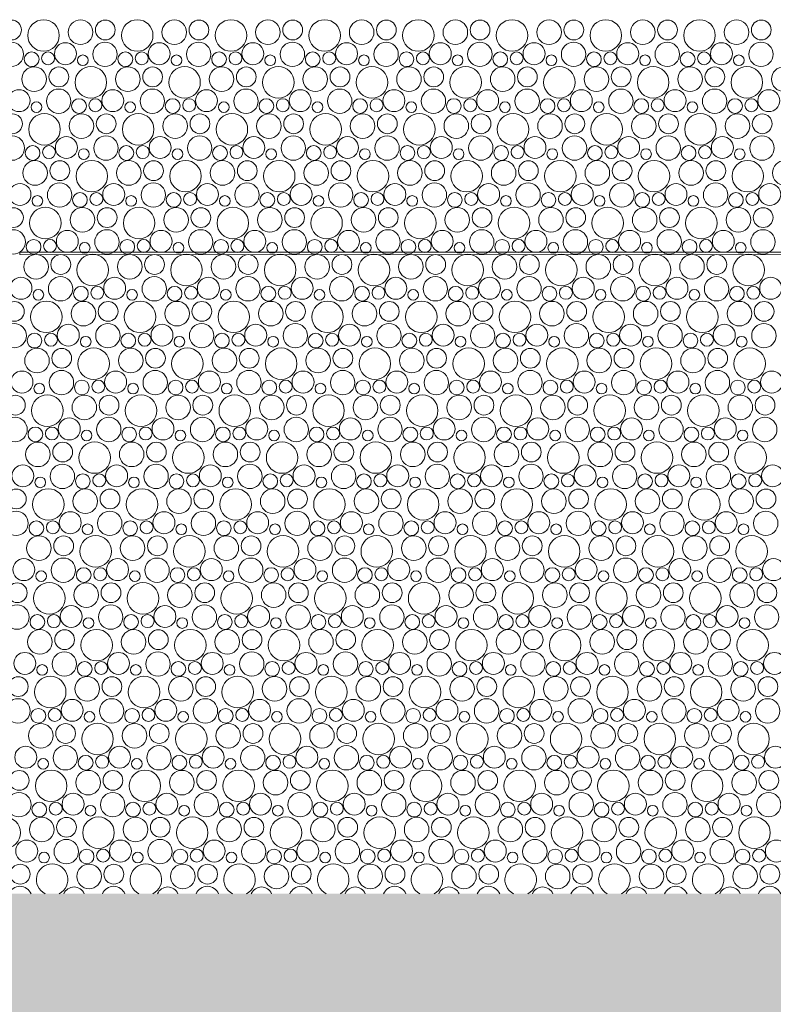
# Model space of a CAD drawing. Header units: metres. Extents: x -167 to 338, y -186 to 508.
# Tile 175 of 256: x 89.67 to 92.59, y 19.35 to 23.17. Entities that reach past the tile are written whole.
import ezdxf
from ezdxf.enums import TextEntityAlignment as Align

# ---------------------------------------------------------------- set-up
doc = ezdxf.new("R2010")
doc.units = ezdxf.units.M
doc.header["$MEASUREMENT"] = 0
doc.linetypes.add('Öffnungslinie Tür Fenster', pattern=[0.23, 0.15, -0.08])
doc.layers.add('60 Gelände 2D Übersicht', color=7, linetype='Continuous')
doc.layers.add('60 Stellplätze', color=7, linetype='Continuous')
doc.styles.add('ERSTELLTER_STIL_2', font='arial.ttf')

# ---------------------------------------------------------------- blocks, each defined once
blk = doc.blocks.new('*X46', base_point=(27236.1321, 33357.279))
at = {"layer": '60 Gelände 2D Übersicht', "color": 9, "linetype": 'Continuous', "lineweight": 18}
for centre, radius in [((89.6369, 23.1313), 0.0384), ((89.761, 23.11), 0.0612), ((89.9046, 23.1225), 0.0477), ((90.0006, 23.1313), 0.0384), ((90.1247, 23.11), 0.0612), ((90.2683, 23.1225), 0.0477), ((90.3643, 23.1313), 0.0384), ((90.4884, 23.11), 0.0612), ((90.632, 23.1225), 0.0477), ((90.728, 23.1313), 0.0384), ((90.8521, 23.11), 0.0612), ((90.9957, 23.1225), 0.0477), ((91.0917, 23.1313), 0.0384), ((91.2158, 23.11), 0.0612), ((91.3594, 23.1225), 0.0477), ((91.4554, 23.1313), 0.0384), ((91.5795, 23.11), 0.0612), ((91.7231, 23.1225), 0.0477), ((91.8191, 23.1313), 0.0384), ((91.9433, 23.11), 0.0612), ((92.0868, 23.1225), 0.0477), ((92.1829, 23.1313), 0.0384), ((92.307, 23.11), 0.0612), ((92.4505, 23.1225), 0.0477), ((92.5466, 23.1313), 0.0384), ((89.6359, 23.037), 0.0473), ((89.8461, 23.0391), 0.0426), ((89.9996, 23.037), 0.0473), ((90.2098, 23.0391), 0.0426), ((90.3633, 23.037), 0.0473), ((90.5735, 23.0391), 0.0426), ((90.727, 23.037), 0.0473), ((90.9372, 23.0391), 0.0426), ((91.0907, 23.037), 0.0473), ((91.3009, 23.0391), 0.0426), ((91.4544, 23.037), 0.0473), ((91.6647, 23.0391), 0.0426), ((91.8181, 23.037), 0.0473), ((92.0284, 23.0391), 0.0426), ((92.1818, 23.037), 0.0473), ((92.3921, 23.0391), 0.0426), ((92.5455, 23.037), 0.0473), ((89.7149, 23.0179), 0.0286), ((89.7787, 23.0214), 0.0251), ((90.0786, 23.0179), 0.0286), ((90.1424, 23.0214), 0.0251), ((90.4423, 23.0179), 0.0286), ((90.5062, 23.0214), 0.0251), ((90.806, 23.0179), 0.0286), ((90.8699, 23.0214), 0.0251), ((91.1697, 23.0179), 0.0286), ((91.2336, 23.0214), 0.0251), ((91.5335, 23.0179), 0.0286), ((91.5973, 23.0214), 0.0251), ((91.8972, 23.0179), 0.0286), ((91.961, 23.0214), 0.0251), ((92.2609, 23.0179), 0.0286), ((92.3247, 23.0214), 0.0251), ((89.9135, 23.0137), 0.0207), ((90.2772, 23.0137), 0.0207), ((90.6409, 23.0137), 0.0207), ((91.0046, 23.0137), 0.0207), ((91.3683, 23.0137), 0.0207), ((91.732, 23.0137), 0.0207), ((92.0957, 23.0137), 0.0207), ((92.4594, 23.0137), 0.0207), ((89.7246, 22.9405), 0.0477), ((89.8206, 22.9493), 0.0384), ((89.9447, 22.928), 0.0612), ((90.0883, 22.9405), 0.0477), ((90.1843, 22.9493), 0.0384), ((90.3084, 22.928), 0.0612), ((90.452, 22.9405), 0.0477), ((90.548, 22.9493), 0.0384), ((90.6721, 22.928), 0.0612), ((90.8157, 22.9405), 0.0477), ((90.9117, 22.9493), 0.0384), ((91.0358, 22.928), 0.0612), ((91.1794, 22.9405), 0.0477), ((91.2754, 22.9493), 0.0384), ((91.3995, 22.928), 0.0612), ((91.5431, 22.9405), 0.0477), ((91.6391, 22.9493), 0.0384), ((91.7633, 22.928), 0.0612), ((91.9068, 22.9405), 0.0477), ((92.0029, 22.9493), 0.0384), ((92.127, 22.928), 0.0612), ((92.2705, 22.9405), 0.0477), ((92.3666, 22.9493), 0.0384), ((92.4907, 22.928), 0.0612), ((92.6342, 22.9405), 0.0477), ((89.6661, 22.8571), 0.0426), ((89.8196, 22.855), 0.0473), ((90.0298, 22.8571), 0.0426), ((90.1833, 22.855), 0.0473), ((90.3935, 22.8571), 0.0426), ((90.547, 22.855), 0.0473), ((90.7572, 22.8571), 0.0426), ((90.9107, 22.855), 0.0473), ((91.1209, 22.8571), 0.0426), ((91.2744, 22.855), 0.0473), ((91.4847, 22.8571), 0.0426), ((91.6381, 22.855), 0.0473), ((91.8484, 22.8571), 0.0426), ((92.0018, 22.855), 0.0473), ((92.2121, 22.8571), 0.0426), ((92.3655, 22.855), 0.0473), ((92.5758, 22.8571), 0.0426), ((89.7335, 22.8317), 0.0207), ((89.8986, 22.8359), 0.0286), ((89.9624, 22.8394), 0.0251), ((90.0972, 22.8317), 0.0207), ((90.2623, 22.8359), 0.0286), ((90.3262, 22.8394), 0.0251), ((90.4609, 22.8317), 0.0207), ((90.626, 22.8359), 0.0286), ((90.6899, 22.8394), 0.0251), ((90.8246, 22.8317), 0.0207), ((90.9897, 22.8359), 0.0286), ((91.0536, 22.8394), 0.0251), ((91.1883, 22.8317), 0.0207), ((91.3535, 22.8359), 0.0286), ((91.4173, 22.8394), 0.0251), ((91.552, 22.8317), 0.0207), ((91.7172, 22.8359), 0.0286), ((91.781, 22.8394), 0.0251), ((91.9157, 22.8317), 0.0207), ((92.0809, 22.8359), 0.0286), ((92.1447, 22.8394), 0.0251), ((92.2794, 22.8317), 0.0207), ((92.4446, 22.8359), 0.0286), ((92.5084, 22.8394), 0.0251), ((89.6406, 22.7673), 0.0384), ((89.7647, 22.7461), 0.0612), ((89.9083, 22.7585), 0.0477), ((90.0043, 22.7673), 0.0384), ((90.1284, 22.7461), 0.0612), ((90.272, 22.7585), 0.0477), ((90.368, 22.7673), 0.0384), ((90.4921, 22.7461), 0.0612), ((90.6357, 22.7585), 0.0477), ((90.7317, 22.7673), 0.0384), ((90.8558, 22.7461), 0.0612), ((90.9994, 22.7585), 0.0477), ((91.0954, 22.7673), 0.0384), ((91.2195, 22.7461), 0.0612), ((91.3631, 22.7585), 0.0477), ((91.4591, 22.7673), 0.0384), ((91.5833, 22.7461), 0.0612), ((91.7268, 22.7585), 0.0477), ((91.8229, 22.7673), 0.0384), ((91.947, 22.7461), 0.0612), ((92.0905, 22.7585), 0.0477), ((92.1866, 22.7673), 0.0384), ((92.3107, 22.7461), 0.0612), ((92.4542, 22.7585), 0.0477), ((92.5503, 22.7673), 0.0384), ((89.6396, 22.673), 0.0473), ((89.8498, 22.6751), 0.0426), ((90.0033, 22.673), 0.0473), ((90.2135, 22.6751), 0.0426), ((90.367, 22.673), 0.0473), ((90.5772, 22.6751), 0.0426), ((90.7307, 22.673), 0.0473), ((90.9409, 22.6751), 0.0426), ((91.0944, 22.673), 0.0473), ((91.3047, 22.6751), 0.0426), ((91.4581, 22.673), 0.0473), ((91.6684, 22.6751), 0.0426), ((91.8218, 22.673), 0.0473), ((92.0321, 22.6751), 0.0426), ((92.1855, 22.673), 0.0473), ((92.3958, 22.6751), 0.0426), ((92.5493, 22.673), 0.0473), ((89.7186, 22.6539), 0.0286), ((89.7824, 22.6574), 0.0251), ((89.9172, 22.6497), 0.0207), ((90.0823, 22.6539), 0.0286), ((90.1462, 22.6574), 0.0251), ((90.2809, 22.6497), 0.0207), ((90.446, 22.6539), 0.0286), ((90.5099, 22.6574), 0.0251), ((90.6446, 22.6497), 0.0207), ((90.8097, 22.6539), 0.0286), ((90.8736, 22.6574), 0.0251), ((91.0083, 22.6497), 0.0207), ((91.1735, 22.6539), 0.0286), ((91.2373, 22.6574), 0.0251), ((91.372, 22.6497), 0.0207), ((91.5372, 22.6539), 0.0286), ((91.601, 22.6574), 0.0251), ((91.7357, 22.6497), 0.0207), ((91.9009, 22.6539), 0.0286), ((91.9647, 22.6574), 0.0251), ((92.0994, 22.6497), 0.0207), ((92.2646, 22.6539), 0.0286), ((92.3284, 22.6574), 0.0251), ((92.4631, 22.6497), 0.0207), ((89.7283, 22.5765), 0.0477), ((89.8243, 22.5853), 0.0384), ((89.9484, 22.5641), 0.0612), ((90.092, 22.5765), 0.0477), ((90.188, 22.5853), 0.0384), ((90.3121, 22.5641), 0.0612), ((90.4557, 22.5765), 0.0477), ((90.5517, 22.5853), 0.0384), ((90.6758, 22.5641), 0.0612), ((90.8194, 22.5765), 0.0477), ((90.9154, 22.5853), 0.0384), ((91.0395, 22.5641), 0.0612), ((91.1831, 22.5765), 0.0477), ((91.2791, 22.5853), 0.0384), ((91.4033, 22.5641), 0.0612), ((91.5468, 22.5765), 0.0477), ((91.6429, 22.5853), 0.0384), ((91.767, 22.5641), 0.0612), ((91.9105, 22.5765), 0.0477), ((92.0066, 22.5853), 0.0384), ((92.1307, 22.5641), 0.0612), ((92.2742, 22.5765), 0.0477), ((92.3703, 22.5853), 0.0384), ((92.4944, 22.5641), 0.0612), ((92.6379, 22.5765), 0.0477), ((89.6698, 22.4931), 0.0426), ((89.8233, 22.491), 0.0473), ((90.0335, 22.4931), 0.0426), ((90.187, 22.491), 0.0473), ((90.3972, 22.4931), 0.0426), ((90.5507, 22.491), 0.0473), ((90.7609, 22.4931), 0.0426), ((90.9144, 22.491), 0.0473), ((91.1247, 22.4931), 0.0426), ((91.2781, 22.491), 0.0473), ((91.4884, 22.4931), 0.0426), ((91.6418, 22.491), 0.0473), ((91.8521, 22.4931), 0.0426), ((92.0055, 22.491), 0.0473), ((92.2158, 22.4931), 0.0426), ((92.3693, 22.491), 0.0473), ((92.5795, 22.4931), 0.0426), ((89.7372, 22.4677), 0.0207), ((89.9023, 22.4719), 0.0286), ((89.9662, 22.4754), 0.0251), ((90.1009, 22.4677), 0.0207), ((90.266, 22.4719), 0.0286), ((90.3299, 22.4754), 0.0251), ((90.4646, 22.4677), 0.0207), ((90.6297, 22.4719), 0.0286), ((90.6936, 22.4754), 0.0251), ((90.8283, 22.4677), 0.0207), ((90.9935, 22.4719), 0.0286), ((91.0573, 22.4754), 0.0251), ((91.192, 22.4677), 0.0207), ((91.3572, 22.4719), 0.0286), ((91.421, 22.4754), 0.0251), ((91.5557, 22.4677), 0.0207), ((91.7209, 22.4719), 0.0286), ((91.7847, 22.4754), 0.0251), ((91.9194, 22.4677), 0.0207), ((92.0846, 22.4719), 0.0286), ((92.1484, 22.4754), 0.0251), ((92.2831, 22.4677), 0.0207), ((92.4483, 22.4719), 0.0286), ((92.5121, 22.4754), 0.0251), ((89.6443, 22.4033), 0.0384), ((89.7684, 22.3821), 0.0612), ((89.912, 22.3945), 0.0477), ((90.008, 22.4033), 0.0384), ((90.1321, 22.3821), 0.0612), ((90.2757, 22.3945), 0.0477), ((90.3717, 22.4033), 0.0384), ((90.4958, 22.3821), 0.0612), ((90.6394, 22.3945), 0.0477), ((90.7354, 22.4033), 0.0384), ((90.8595, 22.3821), 0.0612), ((91.0031, 22.3945), 0.0477), ((91.0991, 22.4033), 0.0384), ((91.2233, 22.3821), 0.0612), ((91.3668, 22.3945), 0.0477), ((91.4629, 22.4033), 0.0384), ((91.587, 22.3821), 0.0612), ((91.7305, 22.3945), 0.0477), ((91.8266, 22.4033), 0.0384), ((91.9507, 22.3821), 0.0612), ((92.0942, 22.3945), 0.0477), ((92.1903, 22.4033), 0.0384), ((92.3144, 22.3821), 0.0612), ((92.4579, 22.3945), 0.0477), ((92.554, 22.4033), 0.0384), ((89.6433, 22.309), 0.0473), ((89.8535, 22.3111), 0.0426), ((90.007, 22.309), 0.0473), ((90.2172, 22.3111), 0.0426), ((90.3707, 22.309), 0.0473), ((90.5809, 22.3111), 0.0426), ((90.7344, 22.309), 0.0473), ((90.9447, 22.3111), 0.0426), ((91.0981, 22.309), 0.0473), ((91.3084, 22.3111), 0.0426), ((91.4618, 22.309), 0.0473), ((91.6721, 22.3111), 0.0426), ((91.8255, 22.309), 0.0473), ((92.0358, 22.3111), 0.0426), ((92.1893, 22.309), 0.0473), ((92.3995, 22.3111), 0.0426), ((92.553, 22.309), 0.0473), ((89.7223, 22.2899), 0.0286), ((89.7862, 22.2934), 0.0251), ((90.086, 22.2899), 0.0286), ((90.1499, 22.2934), 0.0251), ((90.4497, 22.2899), 0.0286), ((90.5136, 22.2934), 0.0251), ((90.8135, 22.2899), 0.0286), ((90.8773, 22.2934), 0.0251), ((91.1772, 22.2899), 0.0286), ((91.241, 22.2934), 0.0251), ((91.5409, 22.2899), 0.0286), ((91.6047, 22.2934), 0.0251), ((91.9046, 22.2899), 0.0286), ((91.9684, 22.2934), 0.0251), ((92.2683, 22.2899), 0.0286), ((92.3321, 22.2934), 0.0251), ((89.9209, 22.2857), 0.0207), ((90.2846, 22.2857), 0.0207), ((90.6483, 22.2857), 0.0207), ((91.012, 22.2857), 0.0207), ((91.3757, 22.2857), 0.0207), ((91.7394, 22.2857), 0.0207), ((92.1031, 22.2857), 0.0207), ((92.4669, 22.2857), 0.0207), ((89.732, 22.2125), 0.0477), ((89.828, 22.2213), 0.0384), ((89.9521, 22.2001), 0.0612), ((90.0957, 22.2125), 0.0477), ((90.1917, 22.2213), 0.0384), ((90.3158, 22.2001), 0.0612), ((90.4594, 22.2125), 0.0477), ((90.5554, 22.2213), 0.0384), ((90.6795, 22.2001), 0.0612), ((90.8231, 22.2125), 0.0477), ((90.9191, 22.2213), 0.0384), ((91.0433, 22.2001), 0.0612), ((91.1868, 22.2125), 0.0477), ((91.2829, 22.2213), 0.0384), ((91.407, 22.2001), 0.0612), ((91.5505, 22.2125), 0.0477), ((91.6466, 22.2213), 0.0384), ((91.7707, 22.2001), 0.0612), ((91.9142, 22.2125), 0.0477), ((92.0103, 22.2213), 0.0384), ((92.1344, 22.2001), 0.0612), ((92.2779, 22.2125), 0.0477), ((92.374, 22.2213), 0.0384), ((92.4981, 22.2001), 0.0612), ((89.6735, 22.1291), 0.0426), ((89.827, 22.127), 0.0473), ((90.0372, 22.1291), 0.0426), ((90.1907, 22.127), 0.0473), ((90.4009, 22.1291), 0.0426), ((90.5544, 22.127), 0.0473), ((90.7647, 22.1291), 0.0426), ((90.9181, 22.127), 0.0473), ((91.1284, 22.1291), 0.0426), ((91.2818, 22.127), 0.0473), ((91.4921, 22.1291), 0.0426), ((91.6455, 22.127), 0.0473), ((91.8558, 22.1291), 0.0426), ((92.0093, 22.127), 0.0473), ((92.2195, 22.1291), 0.0426), ((92.373, 22.127), 0.0473), ((92.5832, 22.1291), 0.0426), ((89.7409, 22.1037), 0.0207), ((89.906, 22.1079), 0.0286), ((89.9699, 22.1114), 0.0251), ((90.1046, 22.1037), 0.0207), ((90.2697, 22.1079), 0.0286), ((90.3336, 22.1114), 0.0251), ((90.4683, 22.1037), 0.0207), ((90.6335, 22.1079), 0.0286), ((90.6973, 22.1114), 0.0251), ((90.832, 22.1037), 0.0207), ((90.9972, 22.1079), 0.0286), ((91.061, 22.1114), 0.0251), ((91.1957, 22.1037), 0.0207), ((91.3609, 22.1079), 0.0286), ((91.4247, 22.1114), 0.0251), ((91.5594, 22.1037), 0.0207), ((91.7246, 22.1079), 0.0286), ((91.7884, 22.1114), 0.0251), ((91.9231, 22.1037), 0.0207), ((92.0883, 22.1079), 0.0286), ((92.1521, 22.1114), 0.0251), ((92.2869, 22.1037), 0.0207), ((92.452, 22.1079), 0.0286), ((92.5158, 22.1114), 0.0251), ((89.648, 22.0393), 0.0384), ((89.7721, 22.0181), 0.0612), ((89.9157, 22.0305), 0.0477), ((90.0117, 22.0393), 0.0384), ((90.1358, 22.0181), 0.0612), ((90.2794, 22.0305), 0.0477), ((90.3754, 22.0393), 0.0384), ((90.4995, 22.0181), 0.0612), ((90.6431, 22.0305), 0.0477), ((90.7391, 22.0393), 0.0384), ((90.8633, 22.0181), 0.0612), ((91.0068, 22.0305), 0.0477), ((91.1029, 22.0393), 0.0384), ((91.227, 22.0181), 0.0612), ((91.3705, 22.0305), 0.0477), ((91.4666, 22.0393), 0.0384), ((91.5907, 22.0181), 0.0612), ((91.7342, 22.0305), 0.0477), ((91.8303, 22.0393), 0.0384), ((91.9544, 22.0181), 0.0612), ((92.0979, 22.0305), 0.0477), ((92.194, 22.0393), 0.0384), ((92.3181, 22.0181), 0.0612), ((92.4617, 22.0305), 0.0477), ((92.5577, 22.0393), 0.0384), ((89.647, 21.945), 0.0473), ((89.8572, 21.9471), 0.0426), ((90.0107, 21.945), 0.0473), ((90.2209, 21.9471), 0.0426), ((90.3744, 21.945), 0.0473), ((90.5847, 21.9471), 0.0426), ((90.7381, 21.945), 0.0473), ((90.9484, 21.9471), 0.0426), ((91.1018, 21.945), 0.0473), ((91.3121, 21.9471), 0.0426), ((91.4655, 21.945), 0.0473), ((91.6758, 21.9471), 0.0426), ((91.8293, 21.945), 0.0473), ((92.0395, 21.9471), 0.0426), ((92.193, 21.945), 0.0473), ((92.4032, 21.9471), 0.0426), ((92.5567, 21.945), 0.0473), ((89.726, 21.9259), 0.0286), ((89.7899, 21.9294), 0.0251), ((89.9246, 21.9217), 0.0207), ((90.0897, 21.9259), 0.0286), ((90.1536, 21.9294), 0.0251), ((90.2883, 21.9217), 0.0207), ((90.4535, 21.9259), 0.0286), ((90.5173, 21.9294), 0.0251), ((90.652, 21.9217), 0.0207), ((90.8172, 21.9259), 0.0286), ((90.881, 21.9294), 0.0251), ((91.0157, 21.9217), 0.0207), ((91.1809, 21.9259), 0.0286), ((91.2447, 21.9294), 0.0251), ((91.3794, 21.9217), 0.0207), ((91.5446, 21.9259), 0.0286), ((91.6084, 21.9294), 0.0251), ((91.7431, 21.9217), 0.0207), ((91.9083, 21.9259), 0.0286), ((91.9721, 21.9294), 0.0251), ((92.1069, 21.9217), 0.0207), ((92.272, 21.9259), 0.0286), ((92.3358, 21.9294), 0.0251), ((92.4706, 21.9217), 0.0207), ((89.7357, 21.8485), 0.0477), ((89.8317, 21.8573), 0.0384), ((89.9558, 21.8361), 0.0612), ((90.0994, 21.8485), 0.0477), ((90.1954, 21.8573), 0.0384), ((90.3195, 21.8361), 0.0612), ((90.4631, 21.8485), 0.0477), ((90.5591, 21.8573), 0.0384), ((90.6833, 21.8361), 0.0612), ((90.8268, 21.8485), 0.0477), ((90.9229, 21.8573), 0.0384), ((91.047, 21.8361), 0.0612), ((91.1905, 21.8485), 0.0477), ((91.2866, 21.8573), 0.0384), ((91.4107, 21.8361), 0.0612), ((91.5542, 21.8485), 0.0477), ((91.6503, 21.8573), 0.0384), ((91.7744, 21.8361), 0.0612), ((91.9179, 21.8485), 0.0477), ((92.014, 21.8573), 0.0384), ((92.1381, 21.8361), 0.0612), ((92.2817, 21.8485), 0.0477), ((92.3777, 21.8573), 0.0384), ((92.5018, 21.8361), 0.0612), ((89.6772, 21.7652), 0.0426), ((89.8307, 21.763), 0.0473), ((90.0409, 21.7652), 0.0426), ((90.1944, 21.763), 0.0473), ((90.4047, 21.7652), 0.0426), ((90.5581, 21.763), 0.0473), ((90.7684, 21.7652), 0.0426), ((90.9218, 21.763), 0.0473), ((91.1321, 21.7652), 0.0426), ((91.2855, 21.763), 0.0473), ((91.4958, 21.7652), 0.0426), ((91.6493, 21.763), 0.0473), ((91.8595, 21.7652), 0.0426), ((92.013, 21.763), 0.0473), ((92.2232, 21.7652), 0.0426), ((92.3767, 21.763), 0.0473), ((92.5869, 21.7652), 0.0426), ((89.7446, 21.7397), 0.0207), ((89.9097, 21.7439), 0.0286), ((89.9736, 21.7474), 0.0251), ((90.1083, 21.7397), 0.0207), ((90.2735, 21.7439), 0.0286), ((90.3373, 21.7474), 0.0251), ((90.472, 21.7397), 0.0207), ((90.6372, 21.7439), 0.0286), ((90.701, 21.7474), 0.0251), ((90.8357, 21.7397), 0.0207), ((91.0009, 21.7439), 0.0286), ((91.0647, 21.7474), 0.0251), ((91.1994, 21.7397), 0.0207), ((91.3646, 21.7439), 0.0286), ((91.4284, 21.7474), 0.0251), ((91.5631, 21.7397), 0.0207), ((91.7283, 21.7439), 0.0286), ((91.7921, 21.7474), 0.0251), ((91.9269, 21.7397), 0.0207), ((92.092, 21.7439), 0.0286), ((92.1558, 21.7474), 0.0251), ((92.2906, 21.7397), 0.0207), ((92.4557, 21.7439), 0.0286), ((92.5195, 21.7474), 0.0251), ((89.6517, 21.6754), 0.0384), ((89.7758, 21.6541), 0.0612), ((89.9194, 21.6665), 0.0477), ((90.0154, 21.6754), 0.0384), ((90.1395, 21.6541), 0.0612), ((90.2831, 21.6665), 0.0477), ((90.3791, 21.6754), 0.0384), ((90.5033, 21.6541), 0.0612), ((90.6468, 21.6665), 0.0477), ((90.7429, 21.6754), 0.0384), ((90.867, 21.6541), 0.0612), ((91.0105, 21.6665), 0.0477), ((91.1066, 21.6754), 0.0384), ((91.2307, 21.6541), 0.0612), ((91.3742, 21.6665), 0.0477), ((91.4703, 21.6754), 0.0384), ((91.5944, 21.6541), 0.0612), ((91.7379, 21.6665), 0.0477), ((91.834, 21.6754), 0.0384), ((91.9581, 21.6541), 0.0612), ((92.1017, 21.6665), 0.0477), ((92.1977, 21.6754), 0.0384), ((92.3218, 21.6541), 0.0612), ((92.4654, 21.6665), 0.0477), ((92.5614, 21.6754), 0.0384), ((89.6507, 21.581), 0.0473), ((90.0144, 21.581), 0.0473), ((90.3781, 21.581), 0.0473), ((90.7418, 21.581), 0.0473), ((91.1055, 21.581), 0.0473), ((91.4693, 21.581), 0.0473), ((91.833, 21.581), 0.0473), ((92.1967, 21.581), 0.0473), ((92.5604, 21.581), 0.0473), ((89.7297, 21.5619), 0.0286), ((89.7936, 21.5654), 0.0251), ((89.8609, 21.5832), 0.0426), ((90.0935, 21.5619), 0.0286), ((90.1573, 21.5654), 0.0251), ((90.2247, 21.5832), 0.0426), ((90.4572, 21.5619), 0.0286), ((90.521, 21.5654), 0.0251), ((90.5884, 21.5832), 0.0426), ((90.8209, 21.5619), 0.0286), ((90.8847, 21.5654), 0.0251), ((90.9521, 21.5832), 0.0426), ((91.1846, 21.5619), 0.0286), ((91.2484, 21.5654), 0.0251), ((91.3158, 21.5832), 0.0426), ((91.5483, 21.5619), 0.0286), ((91.6121, 21.5654), 0.0251), ((91.6795, 21.5832), 0.0426), ((91.912, 21.5619), 0.0286), ((91.9758, 21.5654), 0.0251), ((92.0432, 21.5832), 0.0426), ((92.2757, 21.5619), 0.0286), ((92.3395, 21.5654), 0.0251), ((92.4069, 21.5832), 0.0426), ((89.9283, 21.5577), 0.0207), ((90.292, 21.5577), 0.0207), ((90.6557, 21.5577), 0.0207), ((91.0194, 21.5577), 0.0207), ((91.3831, 21.5577), 0.0207), ((91.7469, 21.5577), 0.0207), ((92.1106, 21.5577), 0.0207), ((92.4743, 21.5577), 0.0207), ((89.7394, 21.4845), 0.0477), ((89.8354, 21.4934), 0.0384), ((89.9595, 21.4721), 0.0612), ((90.1031, 21.4845), 0.0477), ((90.1991, 21.4934), 0.0384), ((90.3233, 21.4721), 0.0612), ((90.4668, 21.4845), 0.0477), ((90.5629, 21.4934), 0.0384), ((90.687, 21.4721), 0.0612), ((90.8305, 21.4845), 0.0477), ((90.9266, 21.4934), 0.0384), ((91.0507, 21.4721), 0.0612), ((91.1942, 21.4845), 0.0477), ((91.2903, 21.4934), 0.0384), ((91.4144, 21.4721), 0.0612), ((91.5579, 21.4845), 0.0477), ((91.654, 21.4934), 0.0384), ((91.7781, 21.4721), 0.0612), ((91.9217, 21.4845), 0.0477), ((92.0177, 21.4934), 0.0384), ((92.1418, 21.4721), 0.0612), ((92.2854, 21.4845), 0.0477), ((92.3814, 21.4934), 0.0384), ((92.5055, 21.4721), 0.0612), ((89.6809, 21.4012), 0.0426), ((89.8344, 21.399), 0.0473), ((90.0447, 21.4012), 0.0426), ((90.1981, 21.399), 0.0473), ((90.4084, 21.4012), 0.0426), ((90.5618, 21.399), 0.0473), ((90.7721, 21.4012), 0.0426), ((90.9255, 21.399), 0.0473), ((91.1358, 21.4012), 0.0426), ((91.2893, 21.399), 0.0473), ((91.4995, 21.4012), 0.0426), ((91.653, 21.399), 0.0473), ((91.8632, 21.4012), 0.0426), ((92.0167, 21.399), 0.0473), ((92.2269, 21.4012), 0.0426), ((92.3804, 21.399), 0.0473), ((92.5906, 21.4012), 0.0426), ((89.9135, 21.3799), 0.0286), ((89.9773, 21.3834), 0.0251), ((90.2772, 21.3799), 0.0286), ((90.341, 21.3834), 0.0251), ((90.6409, 21.3799), 0.0286), ((90.7047, 21.3834), 0.0251), ((91.0046, 21.3799), 0.0286), ((91.0684, 21.3834), 0.0251), ((91.3683, 21.3799), 0.0286), ((91.4321, 21.3834), 0.0251), ((91.732, 21.3799), 0.0286), ((91.7958, 21.3834), 0.0251), ((92.0957, 21.3799), 0.0286), ((92.1595, 21.3834), 0.0251), ((92.4594, 21.3799), 0.0286), ((92.5232, 21.3834), 0.0251), ((89.7483, 21.3757), 0.0207), ((90.112, 21.3757), 0.0207), ((90.4757, 21.3757), 0.0207), ((90.8394, 21.3757), 0.0207), ((91.2031, 21.3757), 0.0207), ((91.5669, 21.3757), 0.0207), ((91.9306, 21.3757), 0.0207), ((92.2943, 21.3757), 0.0207), ((89.6554, 21.3114), 0.0384), ((89.7795, 21.2901), 0.0612), ((89.9231, 21.3025), 0.0477), ((90.0191, 21.3114), 0.0384), ((90.1433, 21.2901), 0.0612), ((90.2868, 21.3025), 0.0477), ((90.3829, 21.3114), 0.0384), ((90.507, 21.2901), 0.0612), ((90.6505, 21.3025), 0.0477), ((90.7466, 21.3114), 0.0384), ((90.8707, 21.2901), 0.0612), ((91.0142, 21.3025), 0.0477), ((91.1103, 21.3114), 0.0384), ((91.2344, 21.2901), 0.0612), ((91.3779, 21.3025), 0.0477), ((91.474, 21.3114), 0.0384), ((91.5981, 21.2901), 0.0612), ((91.7417, 21.3025), 0.0477), ((91.8377, 21.3114), 0.0384), ((91.9618, 21.2901), 0.0612), ((92.1054, 21.3025), 0.0477), ((92.2014, 21.3114), 0.0384), ((92.3255, 21.2901), 0.0612), ((92.4691, 21.3025), 0.0477), ((92.5651, 21.3114), 0.0384), ((89.6544, 21.217), 0.0473), ((89.8647, 21.2192), 0.0426), ((90.0181, 21.217), 0.0473), ((90.2284, 21.2192), 0.0426), ((90.3818, 21.217), 0.0473), ((90.5921, 21.2192), 0.0426), ((90.7455, 21.217), 0.0473), ((90.9558, 21.2192), 0.0426), ((91.1093, 21.217), 0.0473), ((91.3195, 21.2192), 0.0426), ((91.473, 21.217), 0.0473), ((91.6832, 21.2192), 0.0426), ((91.8367, 21.217), 0.0473), ((92.0469, 21.2192), 0.0426), ((92.2004, 21.217), 0.0473), ((92.4106, 21.2192), 0.0426), ((92.5641, 21.217), 0.0473), ((89.7335, 21.1979), 0.0286), ((89.7973, 21.2014), 0.0251), ((89.932, 21.1937), 0.0207), ((90.0972, 21.1979), 0.0286), ((90.161, 21.2014), 0.0251), ((90.2957, 21.1937), 0.0207), ((90.4609, 21.1979), 0.0286), ((90.5247, 21.2014), 0.0251), ((90.6594, 21.1937), 0.0207), ((90.8246, 21.1979), 0.0286), ((90.8884, 21.2014), 0.0251), ((91.0231, 21.1937), 0.0207), ((91.1883, 21.1979), 0.0286), ((91.2521, 21.2014), 0.0251), ((91.3869, 21.1937), 0.0207), ((91.552, 21.1979), 0.0286), ((91.6158, 21.2014), 0.0251), ((91.7506, 21.1937), 0.0207), ((91.9157, 21.1979), 0.0286), ((91.9795, 21.2014), 0.0251), ((92.1143, 21.1937), 0.0207), ((92.2794, 21.1979), 0.0286), ((92.3432, 21.2014), 0.0251), ((92.478, 21.1937), 0.0207), ((89.7431, 21.1205), 0.0477), ((89.8391, 21.1294), 0.0384), ((89.9633, 21.1081), 0.0612), ((90.1068, 21.1205), 0.0477), ((90.2029, 21.1294), 0.0384), ((90.327, 21.1081), 0.0612), ((90.4705, 21.1205), 0.0477), ((90.5666, 21.1294), 0.0384), ((90.6907, 21.1081), 0.0612), ((90.8342, 21.1205), 0.0477), ((90.9303, 21.1294), 0.0384), ((91.0544, 21.1081), 0.0612), ((91.1979, 21.1205), 0.0477), ((91.294, 21.1294), 0.0384), ((91.4181, 21.1081), 0.0612), ((91.5617, 21.1205), 0.0477), ((91.6577, 21.1294), 0.0384), ((91.7818, 21.1081), 0.0612), ((91.9254, 21.1205), 0.0477), ((92.0214, 21.1294), 0.0384), ((92.1455, 21.1081), 0.0612), ((92.2891, 21.1205), 0.0477), ((92.3851, 21.1294), 0.0384), ((92.5092, 21.1081), 0.0612), ((89.6847, 21.0372), 0.0426), ((89.8381, 21.035), 0.0473), ((90.0484, 21.0372), 0.0426), ((90.2018, 21.035), 0.0473), ((90.4121, 21.0372), 0.0426), ((90.5655, 21.035), 0.0473), ((90.7758, 21.0372), 0.0426), ((90.9293, 21.035), 0.0473), ((91.1395, 21.0372), 0.0426), ((91.293, 21.035), 0.0473), ((91.5032, 21.0372), 0.0426), ((91.6567, 21.035), 0.0473), ((91.8669, 21.0372), 0.0426), ((92.0204, 21.035), 0.0473), ((92.2306, 21.0372), 0.0426), ((92.3841, 21.035), 0.0473), ((92.5943, 21.0372), 0.0426), ((89.752, 21.0117), 0.0207), ((89.9172, 21.0159), 0.0286), ((89.981, 21.0194), 0.0251), ((90.1157, 21.0117), 0.0207), ((90.2809, 21.0159), 0.0286), ((90.3447, 21.0194), 0.0251), ((90.4794, 21.0117), 0.0207), ((90.6446, 21.0159), 0.0286), ((90.7084, 21.0194), 0.0251), ((90.8431, 21.0117), 0.0207), ((91.0083, 21.0159), 0.0286), ((91.0721, 21.0194), 0.0251), ((91.2069, 21.0117), 0.0207), ((91.372, 21.0159), 0.0286), ((91.4358, 21.0194), 0.0251), ((91.5706, 21.0117), 0.0207), ((91.7357, 21.0159), 0.0286), ((91.7995, 21.0194), 0.0251), ((91.9343, 21.0117), 0.0207), ((92.0994, 21.0159), 0.0286), ((92.1632, 21.0194), 0.0251), ((92.298, 21.0117), 0.0207), ((92.4631, 21.0159), 0.0286), ((92.5269, 21.0194), 0.0251), ((89.6591, 20.9474), 0.0384), ((89.7833, 20.9261), 0.0612), ((89.9268, 20.9385), 0.0477), ((90.0229, 20.9474), 0.0384), ((90.147, 20.9261), 0.0612), ((90.2905, 20.9385), 0.0477), ((90.3866, 20.9474), 0.0384), ((90.5107, 20.9261), 0.0612), ((90.6542, 20.9385), 0.0477), ((90.7503, 20.9474), 0.0384), ((90.8744, 20.9261), 0.0612), ((91.0179, 20.9385), 0.0477), ((91.114, 20.9474), 0.0384), ((91.2381, 20.9261), 0.0612), ((91.3817, 20.9385), 0.0477), ((91.4777, 20.9474), 0.0384), ((91.6018, 20.9261), 0.0612), ((91.7454, 20.9385), 0.0477), ((91.8414, 20.9474), 0.0384), ((91.9655, 20.9261), 0.0612), ((92.1091, 20.9385), 0.0477), ((92.2051, 20.9474), 0.0384), ((92.3292, 20.9261), 0.0612), ((92.4728, 20.9385), 0.0477), ((92.5688, 20.9474), 0.0384), ((89.6581, 20.853), 0.0473), ((90.0218, 20.853), 0.0473), ((90.3855, 20.853), 0.0473), ((90.7493, 20.853), 0.0473), ((91.113, 20.853), 0.0473), ((91.4767, 20.853), 0.0473), ((91.8404, 20.853), 0.0473), ((92.2041, 20.853), 0.0473), ((92.5678, 20.853), 0.0473), ((89.7372, 20.8339), 0.0286), ((89.801, 20.8374), 0.0251), ((89.8684, 20.8552), 0.0426), ((90.1009, 20.8339), 0.0286), ((90.1647, 20.8374), 0.0251), ((90.2321, 20.8552), 0.0426), ((90.4646, 20.8339), 0.0286), ((90.5284, 20.8374), 0.0251), ((90.5958, 20.8552), 0.0426), ((90.8283, 20.8339), 0.0286), ((90.8921, 20.8374), 0.0251), ((90.9595, 20.8552), 0.0426), ((91.192, 20.8339), 0.0286), ((91.2558, 20.8374), 0.0251), ((91.3232, 20.8552), 0.0426), ((91.5557, 20.8339), 0.0286), ((91.6195, 20.8374), 0.0251), ((91.6869, 20.8552), 0.0426), ((91.9194, 20.8339), 0.0286), ((91.9832, 20.8374), 0.0251), ((92.0506, 20.8552), 0.0426), ((92.2831, 20.8339), 0.0286), ((92.3469, 20.8374), 0.0251), ((92.4143, 20.8552), 0.0426), ((89.9357, 20.8298), 0.0207), ((90.2994, 20.8298), 0.0207), ((90.6631, 20.8298), 0.0207), ((91.0269, 20.8298), 0.0207), ((91.3906, 20.8298), 0.0207), ((91.7543, 20.8298), 0.0207), ((92.118, 20.8298), 0.0207), ((92.4817, 20.8298), 0.0207), ((89.7468, 20.7566), 0.0477), ((89.8429, 20.7654), 0.0384), ((89.967, 20.7441), 0.0612), ((90.1105, 20.7566), 0.0477), ((90.2066, 20.7654), 0.0384), ((90.3307, 20.7441), 0.0612), ((90.4742, 20.7566), 0.0477), ((90.5703, 20.7654), 0.0384), ((90.6944, 20.7441), 0.0612), ((90.8379, 20.7566), 0.0477), ((90.934, 20.7654), 0.0384), ((91.0581, 20.7441), 0.0612), ((91.2017, 20.7566), 0.0477), ((91.2977, 20.7654), 0.0384), ((91.4218, 20.7441), 0.0612), ((91.5654, 20.7566), 0.0477), ((91.6614, 20.7654), 0.0384), ((91.7855, 20.7441), 0.0612), ((91.9291, 20.7566), 0.0477), ((92.0251, 20.7654), 0.0384), ((92.1492, 20.7441), 0.0612), ((92.2928, 20.7566), 0.0477), ((92.3888, 20.7654), 0.0384), ((92.5129, 20.7441), 0.0612), ((89.6884, 20.6732), 0.0426), ((89.8418, 20.671), 0.0473), ((90.0521, 20.6732), 0.0426), ((90.2055, 20.671), 0.0473), ((90.4158, 20.6732), 0.0426), ((90.5693, 20.671), 0.0473), ((90.7795, 20.6732), 0.0426), ((90.933, 20.671), 0.0473), ((91.1432, 20.6732), 0.0426), ((91.2967, 20.671), 0.0473), ((91.5069, 20.6732), 0.0426), ((91.6604, 20.671), 0.0473), ((91.8706, 20.6732), 0.0426), ((92.0241, 20.671), 0.0473), ((92.2343, 20.6732), 0.0426), ((92.3878, 20.671), 0.0473), ((92.598, 20.6732), 0.0426), ((89.9209, 20.6519), 0.0286), ((89.9847, 20.6554), 0.0251), ((90.2846, 20.6519), 0.0286), ((90.3484, 20.6554), 0.0251), ((90.6483, 20.6519), 0.0286), ((90.7121, 20.6554), 0.0251), ((91.012, 20.6519), 0.0286), ((91.0758, 20.6554), 0.0251), ((91.3757, 20.6519), 0.0286), ((91.4395, 20.6554), 0.0251), ((91.7394, 20.6519), 0.0286), ((91.8032, 20.6554), 0.0251), ((92.1031, 20.6519), 0.0286), ((92.1669, 20.6554), 0.0251), ((92.4668, 20.6519), 0.0286), ((92.5306, 20.6554), 0.0251), ((89.7557, 20.6478), 0.0207), ((90.1194, 20.6478), 0.0207), ((90.4831, 20.6478), 0.0207), ((90.8469, 20.6478), 0.0207), ((91.2106, 20.6478), 0.0207), ((91.5743, 20.6478), 0.0207), ((91.938, 20.6478), 0.0207), ((92.3017, 20.6478), 0.0207), ((89.6629, 20.5834), 0.0384), ((89.787, 20.5621), 0.0612), ((89.9305, 20.5746), 0.0477), ((90.0266, 20.5834), 0.0384), ((90.1507, 20.5621), 0.0612), ((90.2942, 20.5746), 0.0477), ((90.3903, 20.5834), 0.0384), ((90.5144, 20.5621), 0.0612), ((90.6579, 20.5746), 0.0477), ((90.754, 20.5834), 0.0384), ((90.8781, 20.5621), 0.0612), ((91.0217, 20.5746), 0.0477), ((91.1177, 20.5834), 0.0384), ((91.2418, 20.5621), 0.0612), ((91.3854, 20.5746), 0.0477), ((91.4814, 20.5834), 0.0384), ((91.6055, 20.5621), 0.0612), ((91.7491, 20.5746), 0.0477), ((91.8451, 20.5834), 0.0384), ((91.9692, 20.5621), 0.0612), ((92.1128, 20.5746), 0.0477), ((92.2088, 20.5834), 0.0384), ((92.3329, 20.5621), 0.0612), ((92.4765, 20.5746), 0.0477), ((92.5725, 20.5834), 0.0384), ((89.6618, 20.489), 0.0473), ((89.8721, 20.4912), 0.0426), ((90.0255, 20.489), 0.0473), ((90.2358, 20.4912), 0.0426), ((90.3893, 20.489), 0.0473), ((90.5995, 20.4912), 0.0426), ((90.753, 20.489), 0.0473), ((90.9632, 20.4912), 0.0426), ((91.1167, 20.489), 0.0473), ((91.3269, 20.4912), 0.0426), ((91.4804, 20.489), 0.0473), ((91.6906, 20.4912), 0.0426), ((91.8441, 20.489), 0.0473), ((92.0543, 20.4912), 0.0426), ((92.2078, 20.489), 0.0473), ((92.418, 20.4912), 0.0426), ((92.5715, 20.489), 0.0473), ((89.7409, 20.4699), 0.0286), ((89.8047, 20.4734), 0.0251), ((89.9394, 20.4658), 0.0207), ((90.1046, 20.4699), 0.0286), ((90.1684, 20.4734), 0.0251), ((90.3031, 20.4658), 0.0207), ((90.4683, 20.4699), 0.0286), ((90.5321, 20.4734), 0.0251), ((90.6669, 20.4658), 0.0207), ((90.832, 20.4699), 0.0286), ((90.8958, 20.4734), 0.0251), ((91.0306, 20.4658), 0.0207), ((91.1957, 20.4699), 0.0286), ((91.2595, 20.4734), 0.0251), ((91.3943, 20.4658), 0.0207), ((91.5594, 20.4699), 0.0286), ((91.6232, 20.4734), 0.0251), ((91.758, 20.4658), 0.0207), ((91.9231, 20.4699), 0.0286), ((91.9869, 20.4734), 0.0251), ((92.1217, 20.4658), 0.0207), ((92.2868, 20.4699), 0.0286), ((92.3506, 20.4734), 0.0251), ((92.4854, 20.4658), 0.0207), ((89.7505, 20.3926), 0.0477), ((89.8466, 20.4014), 0.0384), ((89.9707, 20.3801), 0.0612), ((90.1142, 20.3926), 0.0477), ((90.2103, 20.4014), 0.0384), ((90.3344, 20.3801), 0.0612), ((90.4779, 20.3926), 0.0477), ((90.574, 20.4014), 0.0384), ((90.6981, 20.3801), 0.0612), ((90.8417, 20.3926), 0.0477), ((90.9377, 20.4014), 0.0384), ((91.0618, 20.3801), 0.0612), ((91.2054, 20.3926), 0.0477), ((91.3014, 20.4014), 0.0384), ((91.4255, 20.3801), 0.0612), ((91.5691, 20.3926), 0.0477), ((91.6651, 20.4014), 0.0384), ((91.7892, 20.3801), 0.0612), ((91.9328, 20.3926), 0.0477), ((92.0288, 20.4014), 0.0384), ((92.1529, 20.3801), 0.0612), ((92.2965, 20.3926), 0.0477), ((92.3925, 20.4014), 0.0384), ((92.5166, 20.3801), 0.0612), ((89.6921, 20.3092), 0.0426), ((89.8455, 20.307), 0.0473), ((90.0558, 20.3092), 0.0426), ((90.2093, 20.307), 0.0473), ((90.4195, 20.3092), 0.0426), ((90.573, 20.307), 0.0473), ((90.7832, 20.3092), 0.0426), ((90.9367, 20.307), 0.0473), ((91.1469, 20.3092), 0.0426), ((91.3004, 20.307), 0.0473), ((91.5106, 20.3092), 0.0426), ((91.6641, 20.307), 0.0473), ((91.8743, 20.3092), 0.0426), ((92.0278, 20.307), 0.0473), ((92.238, 20.3092), 0.0426), ((92.3915, 20.307), 0.0473), ((92.6017, 20.3092), 0.0426), ((89.7594, 20.2838), 0.0207), ((89.9246, 20.2879), 0.0286), ((89.9884, 20.2915), 0.0251), ((90.1231, 20.2838), 0.0207), ((90.2883, 20.2879), 0.0286), ((90.3521, 20.2915), 0.0251), ((90.4869, 20.2838), 0.0207), ((90.652, 20.2879), 0.0286), ((90.7158, 20.2915), 0.0251), ((90.8506, 20.2838), 0.0207), ((91.0157, 20.2879), 0.0286), ((91.0795, 20.2915), 0.0251), ((91.2143, 20.2838), 0.0207), ((91.3794, 20.2879), 0.0286), ((91.4432, 20.2915), 0.0251), ((91.578, 20.2838), 0.0207), ((91.7431, 20.2879), 0.0286), ((91.8069, 20.2915), 0.0251), ((91.9417, 20.2838), 0.0207), ((92.1068, 20.2879), 0.0286), ((92.1706, 20.2915), 0.0251), ((92.3054, 20.2838), 0.0207), ((92.4705, 20.2879), 0.0286), ((92.5344, 20.2915), 0.0251), ((89.6666, 20.2194), 0.0384), ((89.7907, 20.1981), 0.0612), ((89.9342, 20.2106), 0.0477), ((90.0303, 20.2194), 0.0384), ((90.1544, 20.1981), 0.0612), ((90.2979, 20.2106), 0.0477), ((90.394, 20.2194), 0.0384), ((90.5181, 20.1981), 0.0612), ((90.6617, 20.2106), 0.0477), ((90.7577, 20.2194), 0.0384), ((90.8818, 20.1981), 0.0612), ((91.0254, 20.2106), 0.0477), ((91.1214, 20.2194), 0.0384), ((91.2455, 20.1981), 0.0612), ((91.3891, 20.2106), 0.0477), ((91.4851, 20.2194), 0.0384), ((91.6092, 20.1981), 0.0612), ((91.7528, 20.2106), 0.0477), ((91.8488, 20.2194), 0.0384), ((91.9729, 20.1981), 0.0612), ((92.1165, 20.2106), 0.0477), ((92.2125, 20.2194), 0.0384), ((92.3366, 20.1981), 0.0612), ((92.4802, 20.2106), 0.0477), ((92.5762, 20.2194), 0.0384), ((89.6655, 20.125), 0.0473), ((89.8758, 20.1272), 0.0426), ((90.0293, 20.125), 0.0473), ((90.2395, 20.1272), 0.0426), ((90.393, 20.125), 0.0473), ((90.6032, 20.1272), 0.0426), ((90.7567, 20.125), 0.0473), ((90.9669, 20.1272), 0.0426), ((91.1204, 20.125), 0.0473), ((91.3306, 20.1272), 0.0426), ((91.4841, 20.125), 0.0473), ((91.6943, 20.1272), 0.0426), ((91.8478, 20.125), 0.0473), ((92.058, 20.1272), 0.0426), ((92.2115, 20.125), 0.0473), ((92.4217, 20.1272), 0.0426), ((92.5752, 20.125), 0.0473), ((89.7446, 20.1059), 0.0286), ((89.8084, 20.1095), 0.0251), ((89.9431, 20.1018), 0.0207), ((90.1083, 20.1059), 0.0286), ((90.1721, 20.1095), 0.0251), ((90.3069, 20.1018), 0.0207), ((90.472, 20.1059), 0.0286), ((90.5358, 20.1095), 0.0251), ((90.6706, 20.1018), 0.0207), ((90.8357, 20.1059), 0.0286), ((90.8995, 20.1095), 0.0251), ((91.0343, 20.1018), 0.0207), ((91.1994, 20.1059), 0.0286), ((91.2632, 20.1095), 0.0251), ((91.398, 20.1018), 0.0207), ((91.5631, 20.1059), 0.0286), ((91.6269, 20.1095), 0.0251), ((91.7617, 20.1018), 0.0207), ((91.9268, 20.1059), 0.0286), ((91.9906, 20.1095), 0.0251), ((92.1254, 20.1018), 0.0207), ((92.2905, 20.1059), 0.0286), ((92.3544, 20.1095), 0.0251), ((92.4891, 20.1018), 0.0207), ((89.6107, 20.0161), 0.0612), ((89.7542, 20.0286), 0.0477), ((89.8503, 20.0374), 0.0384), ((89.9744, 20.0161), 0.0612), ((90.1179, 20.0286), 0.0477), ((90.214, 20.0374), 0.0384), ((90.3381, 20.0161), 0.0612), ((90.4817, 20.0286), 0.0477), ((90.5777, 20.0374), 0.0384), ((90.7018, 20.0161), 0.0612), ((90.8454, 20.0286), 0.0477), ((90.9414, 20.0374), 0.0384), ((91.0655, 20.0161), 0.0612), ((91.2091, 20.0286), 0.0477), ((91.3051, 20.0374), 0.0384), ((91.4292, 20.0161), 0.0612), ((91.5728, 20.0286), 0.0477), ((91.6688, 20.0374), 0.0384), ((91.7929, 20.0161), 0.0612), ((91.9365, 20.0286), 0.0477), ((92.0325, 20.0374), 0.0384), ((92.1566, 20.0161), 0.0612), ((92.3002, 20.0286), 0.0477), ((92.3962, 20.0374), 0.0384), ((92.5203, 20.0161), 0.0612), ((89.6958, 19.9452), 0.0426), ((89.8493, 19.943), 0.0473), ((90.0595, 19.9452), 0.0426), ((90.213, 19.943), 0.0473), ((90.4232, 19.9452), 0.0426), ((90.5767, 19.943), 0.0473), ((90.7869, 19.9452), 0.0426), ((90.9404, 19.943), 0.0473), ((91.1506, 19.9452), 0.0426), ((91.3041, 19.943), 0.0473), ((91.5143, 19.9452), 0.0426), ((91.6678, 19.943), 0.0473), ((91.878, 19.9452), 0.0426), ((92.0315, 19.943), 0.0473), ((92.2417, 19.9452), 0.0426), ((92.3952, 19.943), 0.0473), ((92.6054, 19.9452), 0.0426), ((89.9283, 19.9239), 0.0286), ((89.9921, 19.9275), 0.0251), ((90.292, 19.9239), 0.0286), ((90.3558, 19.9275), 0.0251), ((90.6557, 19.9239), 0.0286), ((90.7195, 19.9275), 0.0251), ((91.0194, 19.9239), 0.0286), ((91.0832, 19.9275), 0.0251), ((91.3831, 19.9239), 0.0286), ((91.4469, 19.9275), 0.0251), ((91.7468, 19.9239), 0.0286), ((91.8106, 19.9275), 0.0251), ((92.1105, 19.9239), 0.0286), ((92.1744, 19.9275), 0.0251), ((92.4742, 19.9239), 0.0286), ((92.5381, 19.9275), 0.0251), ((89.7631, 19.9198), 0.0207), ((90.1269, 19.9198), 0.0207), ((90.4906, 19.9198), 0.0207), ((90.8543, 19.9198), 0.0207), ((91.218, 19.9198), 0.0207), ((91.5817, 19.9198), 0.0207), ((91.9454, 19.9198), 0.0207), ((92.3091, 19.9198), 0.0207), ((89.6703, 19.8554), 0.0384), ((89.9379, 19.8466), 0.0477), ((90.034, 19.8554), 0.0384), ((90.3017, 19.8466), 0.0477), ((90.3977, 19.8554), 0.0384), ((90.6654, 19.8466), 0.0477), ((90.7614, 19.8554), 0.0384), ((91.0291, 19.8466), 0.0477), ((91.1251, 19.8554), 0.0384), ((91.3928, 19.8466), 0.0477), ((91.4888, 19.8554), 0.0384), ((91.7565, 19.8466), 0.0477), ((91.8525, 19.8554), 0.0384), ((92.1202, 19.8466), 0.0477), ((92.2162, 19.8554), 0.0384), ((92.4839, 19.8466), 0.0477), ((92.5799, 19.8554), 0.0384)]:
    blk.add_circle(centre, radius, dxfattribs=at)
for centre, radius, start, end in [((89.7944, 19.8341), 0.0612, 296.726, 243.274), ((90.1581, 19.8341), 0.0612, 296.726, 243.274), ((90.5218, 19.8341), 0.0612, 296.726, 243.274), ((90.8855, 19.8341), 0.0612, 296.726, 243.274), ((91.2492, 19.8341), 0.0612, 296.726, 243.274), ((91.6129, 19.8341), 0.0612, 296.726, 243.274), ((91.9766, 19.8341), 0.0612, 296.726, 243.274), ((92.3403, 19.8341), 0.0612, 296.726, 243.274), ((89.6693, 19.761), 0.0473, 22.906, 157.094), ((89.8795, 19.7632), 0.0426, 22.4449, 157.5551), ((90.033, 19.761), 0.0473, 22.906, 157.094), ((90.2432, 19.7632), 0.0426, 22.4449, 157.5551), ((90.3967, 19.761), 0.0473, 22.906, 157.094), ((90.6069, 19.7632), 0.0426, 22.4449, 157.5551), ((90.7604, 19.761), 0.0473, 22.906, 157.094), ((90.9706, 19.7632), 0.0426, 22.4449, 157.5551), ((91.1241, 19.761), 0.0473, 22.906, 157.094), ((91.3343, 19.7632), 0.0426, 22.4449, 157.5551), ((91.4878, 19.761), 0.0473, 22.906, 157.094), ((91.698, 19.7632), 0.0426, 22.4449, 157.5551), ((91.8515, 19.761), 0.0473, 22.906, 157.094), ((92.0617, 19.7632), 0.0426, 22.4449, 157.5551), ((92.2152, 19.761), 0.0473, 22.906, 157.094), ((92.4254, 19.7632), 0.0426, 22.4449, 157.5551), ((92.5789, 19.761), 0.0473, 22.906, 157.094)]:
    blk.add_arc(centre, radius, start, end, dxfattribs=at)
blk = doc.blocks.new('Parkplätze 27')
at = {"layer": '60 Stellplätze', "color": 7, "linetype": 'Continuous', "lineweight": 13, "flags": 128}
blk.add_lwpolyline([(2.745, 0), (2.755, 0), (2.755, 5.4989), (2.745, 5.4989)], close=True, dxfattribs=at)
at = {"layer": '60 Stellplätze', "color": 7, "linetype": 'Continuous', "lineweight": 13, "style": 'ERSTELLTER_STIL_2'}
for tag, p in [('num_start_0', (0.4, 0.4171)), ('num_start_1', (3.15, 0.4171)), ('num_start_2', (5.9, 0.4146)), ('num_start_3', (8.65, 0.4171)), ('num_start_4', (11.4, 0.4146)), ('num_start_5', (14.15, 0.4146))]:
    blk.add_attdef(tag, text='', height=0.3, dxfattribs=at).set_placement(p, align=Align.MIDDLE_CENTER)

msp = doc.modelspace()

# ---------------------------------------------------------------- hatches: boundary and pattern name
at = {"layer": '60 Gelände 2D Übersicht', "linetype": 'Continuous', "lineweight": 18, "true_color": 0x6d7e00}
msp.add_hatch(color=66, dxfattribs=at).paths.add_polyline_path([(84.1676, 19.7794), (95.1658, 19.7794), (95.1658, 14.3351), (84.1676, 14.0509)])

# ---------------------------------------------------------------- block references
at = {"layer": '60 Gelände 2D Übersicht', "color": 9, "linetype": 'Öffnungslinie Tür Fenster', "lineweight": 18}
msp.add_blockref('*X46', (27236.1321, 33357.279), dxfattribs=at)
at = {"layer": '60 Stellplätze', "color": 7, "linetype": 'Continuous', "lineweight": 13, "rotation": 89.9945255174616}
msp.add_blockref('Parkplätze 27', (95.1673, 19.5142), dxfattribs=at)

doc.saveas('drawing.dxf')
